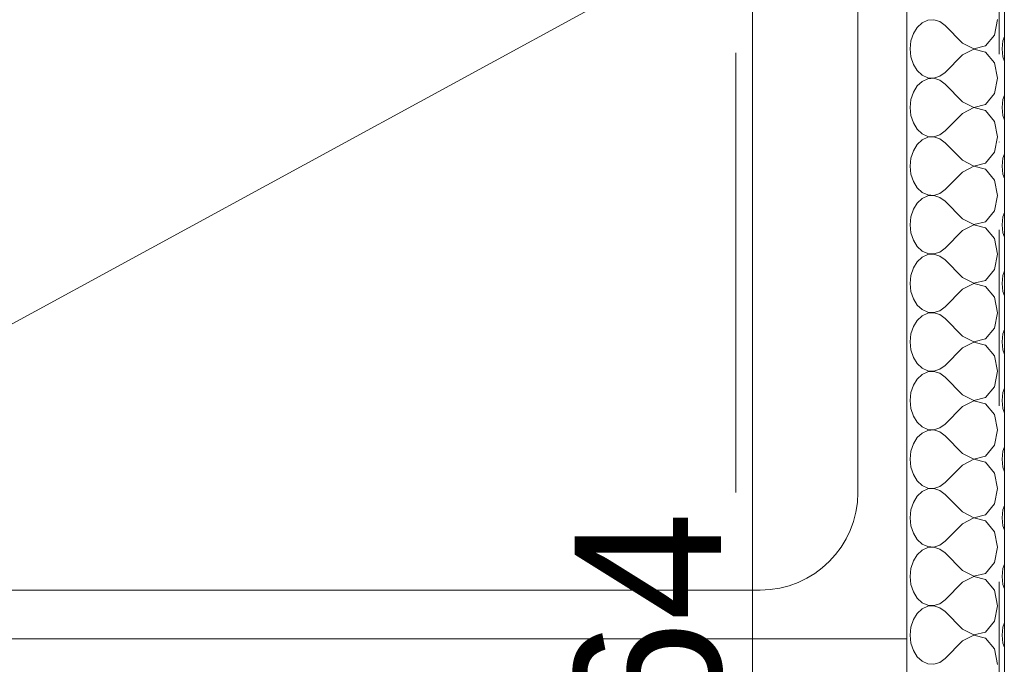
# Model space of a CAD drawing. Header units: millimetres. Extents: x 100377 to 152816, y -1988 to 13902.
# Tile 22 of 58: x 130469 to 131478, y 2551 to 3211. Entities that reach past the tile are written whole.
import ezdxf

# ---------------------------------------------------------------- set-up
doc = ezdxf.new("R2010")
doc.units = ezdxf.units.MM
doc.header["$MEASUREMENT"] = 0
doc.linetypes.add('Kropki i Kreski', pattern=[360, 180, -90, 0, -90])
doc.layers.add('Nowe_0', color=7, linetype='Continuous')
doc.layers.add('Nowe_299-A Wymiary Opisy', color=7, linetype='Continuous')
for name, color, linetype, lineweight in [('Nowe_0_Nr_pióra__1', 7, 'Continuous', 13), ('Nowe_0_Nr_pióra__2', 251, 'Continuous', 13), ('Nowe_299-A Wymiary Opisy_Nr_pióra__1', 7, 'Continuous', 13), ('Nowe_299-A Wymiary Opisy_Nr_pióra__21', 7, 'Continuous', 25), ('Nowe_810-G Ogólne_Nr_pióra__1', 7, 'Continuous', 13)]:
    doc.layers.add(name, color=color, linetype=linetype, lineweight=lineweight)
doc.styles.add('STYL_AUTOMATYCZNY_1', font='txt')
doc.dimstyles.new('STYL_AUTOMATYCZNY__4', dxfattribs={"dimtxt": 150, "dimasz": 47.5, "dimexe": 0.18, "dimexo": 300, "dimgap": 0.09, "dimtad": 1, "dimdec": 0, "dimlfac": 0.1, "dimzin": 0, "dimdsep": 46, "dimtxsty": 'STYL_AUTOMATYCZNY_1', "dimblk": 'ARROWHEAD_2', "dimblk1": 'ARROWHEAD_2', "dimblk2": 'ARROWHEAD_2', "dimcen": 0.09, "dimclrd": 7, "dimclre": 7, "dimclrt": 7, "dimadec": 1, "dimazin": 0, "dimtfac": 1, "dimtdec": 4, "dimtmove": 0, "dimatfit": 3, "dimfxl": 0, "dimtolj": 1, "dimtzin": 0, "dimarcsym": 0})

# ---------------------------------------------------------------- blocks, each defined once
blk = doc.blocks.new('*X14')
at = {"layer": 'Nowe_0_Nr_pióra__1', "color": 7, "linetype": 'Continuous', "lineweight": 13}
for p, q in [((131393.6, 3207.8), (131388.5, 3203.1)), ((131399.5, 3210.5), (131393.6, 3207.8)), ((131405.6, 3210.9), (131399.5, 3210.5)), ((131411.7, 3209), (131405.6, 3210.9)), ((131417.1, 3205), (131411.7, 3209)), ((131467.5, 3195.2), (131470.8, 3211)), ((131384.6, 3196.8), (131382.1, 3189.2)), ((131388.5, 3203.1), (131384.6, 3196.8)), ((131435, 3187), (131417.1, 3205)), ((131382.1, 3189.2), (131381.2, 3181)), ((131435, 3187), (131446.4, 3181.1)), ((131458.4, 3184.1), (131467.5, 3195.2)), ((131476.2, 3189.2), (131475.3, 3181)), ((131477.7, 3193.7), (131476.2, 3189.2)), ((131381.2, 3181), (131382.1, 3172.8)), ((131446.4, 3180.9), (131435, 3175)), ((131446.4, 3181.1), (131458.4, 3184.1)), ((131458.4, 3177.8), (131446.4, 3180.9)), ((131467.5, 3166.8), (131458.4, 3177.8)), ((131475.3, 3181), (131476.2, 3172.8)), ((131382.1, 3172.8), (131384.6, 3165.2)), ((131435, 3175), (131417.1, 3157)), ((131470.8, 3151), (131467.5, 3166.8)), ((131476.2, 3172.8), (131477.7, 3168.2)), ((131384.6, 3165.2), (131388.5, 3158.8)), ((131388.5, 3158.8), (131393.6, 3154.1)), ((131411.7, 3153), (131417.1, 3157)), ((131393.6, 3147.8), (131388.5, 3143.1)), ((131393.6, 3154.1), (131399.5, 3151.5)), ((131399.5, 3150.5), (131393.6, 3147.8)), ((131399.5, 3151.5), (131405.6, 3151.1)), ((131405.6, 3150.9), (131399.5, 3150.5)), ((131405.6, 3151.1), (131411.7, 3153)), ((131411.7, 3149), (131405.6, 3150.9)), ((131417.1, 3145), (131411.7, 3149)), ((131467.5, 3135.2), (131470.8, 3151)), ((131384.6, 3136.8), (131382.1, 3129.2)), ((131388.5, 3143.1), (131384.6, 3136.8)), ((131435, 3127), (131417.1, 3145)), ((131382.1, 3129.2), (131381.2, 3121)), ((131435, 3127), (131446.4, 3121.1)), ((131458.4, 3124.1), (131467.5, 3135.2)), ((131476.2, 3129.2), (131475.3, 3121)), ((131477.7, 3133.7), (131476.2, 3129.2)), ((131381.2, 3121), (131382.1, 3112.8)), ((131446.4, 3120.9), (131435, 3115)), ((131446.4, 3121.1), (131458.4, 3124.1)), ((131458.4, 3117.8), (131446.4, 3120.9)), ((131467.5, 3106.8), (131458.4, 3117.8)), ((131475.3, 3121), (131476.2, 3112.8)), ((131382.1, 3112.8), (131384.6, 3105.2)), ((131435, 3115), (131417.1, 3097)), ((131470.8, 3091), (131467.5, 3106.8)), ((131476.2, 3112.8), (131477.7, 3108.2)), ((131384.6, 3105.2), (131388.5, 3098.8)), ((131388.5, 3098.8), (131393.6, 3094.1)), ((131411.7, 3093), (131417.1, 3097)), ((131393.6, 3087.8), (131388.5, 3083.1)), ((131393.6, 3094.1), (131399.5, 3091.5)), ((131399.5, 3090.5), (131393.6, 3087.8)), ((131399.5, 3091.5), (131405.6, 3091.1)), ((131405.6, 3090.9), (131399.5, 3090.5)), ((131405.6, 3091.1), (131411.7, 3093)), ((131411.7, 3089), (131405.6, 3090.9)), ((131417.1, 3085), (131411.7, 3089)), ((131467.5, 3075.2), (131470.8, 3091)), ((131384.6, 3076.8), (131382.1, 3069.2)), ((131388.5, 3083.1), (131384.6, 3076.8)), ((131435, 3067), (131417.1, 3085)), ((131458.4, 3064.1), (131467.5, 3075.2)), ((131382.1, 3069.2), (131381.2, 3061)), ((131435, 3067), (131446.4, 3061.1)), ((131476.2, 3069.2), (131475.3, 3061)), ((131477.7, 3073.7), (131476.2, 3069.2)), ((131381.2, 3061), (131382.1, 3052.8)), ((131435, 3055), (131417.1, 3037)), ((131446.4, 3060.9), (131435, 3055)), ((131446.4, 3061.1), (131458.4, 3064.1)), ((131458.4, 3057.8), (131446.4, 3060.9)), ((131467.5, 3046.8), (131458.4, 3057.8)), ((131475.3, 3061), (131476.2, 3052.8)), ((131382.1, 3052.8), (131384.6, 3045.2)), ((131384.6, 3045.2), (131388.5, 3038.8)), ((131470.8, 3031), (131467.5, 3046.8)), ((131476.2, 3052.8), (131477.7, 3048.2)), ((131388.5, 3038.8), (131393.6, 3034.1)), ((131411.7, 3033), (131417.1, 3037)), ((131393.6, 3027.8), (131388.5, 3023.1)), ((131393.6, 3034.1), (131399.5, 3031.5)), ((131399.5, 3030.5), (131393.6, 3027.8)), ((131399.5, 3031.5), (131405.6, 3031.1)), ((131405.6, 3030.9), (131399.5, 3030.5)), ((131405.6, 3031.1), (131411.7, 3033)), ((131411.7, 3029), (131405.6, 3030.9)), ((131417.1, 3025), (131411.7, 3029)), ((131435, 3007), (131417.1, 3025)), ((131467.5, 3015.2), (131470.8, 3031)), ((131384.6, 3016.8), (131382.1, 3009.2)), ((131388.5, 3023.1), (131384.6, 3016.8)), ((131458.4, 3004.1), (131467.5, 3015.2)), ((131382.1, 3009.2), (131381.2, 3001)), ((131435, 3007), (131446.4, 3001.1)), ((131476.2, 3009.2), (131475.3, 3001)), ((131477.7, 3013.7), (131476.2, 3009.2)), ((131381.2, 3001), (131382.1, 2992.8)), ((131435, 2995), (131417.1, 2977)), ((131446.4, 3000.9), (131435, 2995)), ((131446.4, 3001.1), (131458.4, 3004.1)), ((131458.4, 2997.8), (131446.4, 3000.9)), ((131467.5, 2986.8), (131458.4, 2997.8)), ((131475.3, 3001), (131476.2, 2992.8)), ((131382.1, 2992.8), (131384.6, 2985.2)), ((131384.6, 2985.2), (131388.5, 2978.8)), ((131470.8, 2971), (131467.5, 2986.8)), ((131476.2, 2992.8), (131477.7, 2988.2)), ((131388.5, 2978.8), (131393.6, 2974.1)), ((131411.7, 2973), (131417.1, 2977)), ((131393.6, 2967.8), (131388.5, 2963.1)), ((131393.6, 2974.1), (131399.5, 2971.5)), ((131399.5, 2970.5), (131393.6, 2967.8)), ((131399.5, 2971.5), (131405.6, 2971.1)), ((131405.6, 2970.9), (131399.5, 2970.5)), ((131405.6, 2971.1), (131411.7, 2973)), ((131411.7, 2969), (131405.6, 2970.9)), ((131417.1, 2965), (131411.7, 2969)), ((131435, 2947), (131417.1, 2965)), ((131467.5, 2955.2), (131470.8, 2971)), ((131384.6, 2956.8), (131382.1, 2949.2)), ((131388.5, 2963.1), (131384.6, 2956.8)), ((131458.4, 2944.1), (131467.5, 2955.2)), ((131382.1, 2949.2), (131381.2, 2941)), ((131435, 2947), (131446.4, 2941.1)), ((131446.4, 2941.1), (131458.4, 2944.1)), ((131476.2, 2949.2), (131475.3, 2941)), ((131477.7, 2953.7), (131476.2, 2949.2)), ((131381.2, 2941), (131382.1, 2932.8)), ((131435, 2935), (131417.1, 2917)), ((131446.4, 2940.9), (131435, 2935)), ((131458.4, 2937.8), (131446.4, 2940.9)), ((131467.5, 2926.8), (131458.4, 2937.8)), ((131475.3, 2941), (131476.2, 2932.8)), ((131382.1, 2932.8), (131384.6, 2925.2)), ((131384.6, 2925.2), (131388.5, 2918.8)), ((131470.8, 2911), (131467.5, 2926.8)), ((131476.2, 2932.8), (131477.7, 2928.2)), ((131388.5, 2918.8), (131393.6, 2914.1)), ((131393.6, 2914.1), (131399.5, 2911.5)), ((131411.7, 2913), (131417.1, 2917)), ((131393.6, 2907.8), (131388.5, 2903.1)), ((131399.5, 2910.5), (131393.6, 2907.8)), ((131399.5, 2911.5), (131405.6, 2911.1)), ((131405.6, 2910.9), (131399.5, 2910.5)), ((131405.6, 2911.1), (131411.7, 2913)), ((131411.7, 2909), (131405.6, 2910.9)), ((131417.1, 2905), (131411.7, 2909)), ((131435, 2887), (131417.1, 2905)), ((131467.5, 2895.2), (131470.8, 2911)), ((131384.6, 2896.8), (131382.1, 2889.2)), ((131388.5, 2903.1), (131384.6, 2896.8)), ((131458.4, 2884.1), (131467.5, 2895.2)), ((131477.7, 2893.7), (131476.2, 2889.2)), ((131382.1, 2889.2), (131381.2, 2881)), ((131435, 2887), (131446.4, 2881.1)), ((131446.4, 2881.1), (131458.4, 2884.1)), ((131476.2, 2889.2), (131475.3, 2881)), ((131381.2, 2881), (131382.1, 2872.8)), ((131435, 2875), (131417.1, 2857)), ((131446.4, 2880.9), (131435, 2875)), ((131458.4, 2877.8), (131446.4, 2880.9)), ((131467.5, 2866.8), (131458.4, 2877.8)), ((131475.3, 2881), (131476.2, 2872.8)), ((131382.1, 2872.8), (131384.6, 2865.2)), ((131384.6, 2865.2), (131388.5, 2858.8)), ((131470.8, 2851), (131467.5, 2866.8)), ((131476.2, 2872.8), (131477.7, 2868.2)), ((131388.5, 2858.8), (131393.6, 2854.1)), ((131393.6, 2854.1), (131399.5, 2851.5)), ((131411.7, 2853), (131417.1, 2857)), ((131393.6, 2847.8), (131388.5, 2843.1)), ((131399.5, 2850.5), (131393.6, 2847.8)), ((131399.5, 2851.5), (131405.6, 2851.1)), ((131405.6, 2850.9), (131399.5, 2850.5)), ((131405.6, 2851.1), (131411.7, 2853)), ((131411.7, 2849), (131405.6, 2850.9)), ((131417.1, 2845), (131411.7, 2849)), ((131435, 2827), (131417.1, 2845)), ((131467.5, 2835.2), (131470.8, 2851)), ((131384.6, 2836.8), (131382.1, 2829.2)), ((131388.5, 2843.1), (131384.6, 2836.8)), ((131458.4, 2824.1), (131467.5, 2835.2)), ((131477.7, 2833.7), (131476.2, 2829.2)), ((131382.1, 2829.2), (131381.2, 2821)), ((131435, 2827), (131446.4, 2821.1)), ((131446.4, 2821.1), (131458.4, 2824.1)), ((131476.2, 2829.2), (131475.3, 2821)), ((131381.2, 2821), (131382.1, 2812.8)), ((131435, 2815), (131417.1, 2797)), ((131446.4, 2820.9), (131435, 2815)), ((131458.4, 2817.8), (131446.4, 2820.9)), ((131467.5, 2806.8), (131458.4, 2817.8)), ((131475.3, 2821), (131476.2, 2812.8)), ((131382.1, 2812.8), (131384.6, 2805.2)), ((131384.6, 2805.2), (131388.5, 2798.8)), ((131470.8, 2791), (131467.5, 2806.8)), ((131476.2, 2812.8), (131477.7, 2808.2)), ((131388.5, 2798.8), (131393.6, 2794.1)), ((131393.6, 2794.1), (131399.5, 2791.5)), ((131405.6, 2791.1), (131411.7, 2793)), ((131411.7, 2793), (131417.1, 2797)), ((131388.5, 2783.1), (131384.6, 2776.8)), ((131393.6, 2787.8), (131388.5, 2783.1)), ((131399.5, 2790.5), (131393.6, 2787.8)), ((131399.5, 2791.5), (131405.6, 2791.1)), ((131405.6, 2790.9), (131399.5, 2790.5)), ((131411.7, 2789), (131405.6, 2790.9)), ((131417.1, 2785), (131411.7, 2789)), ((131435, 2767), (131417.1, 2785)), ((131467.5, 2775.2), (131470.8, 2791)), ((131384.6, 2776.8), (131382.1, 2769.2)), ((131458.4, 2764.1), (131467.5, 2775.2)), ((131477.7, 2773.7), (131476.2, 2769.2)), ((131382.1, 2769.2), (131381.2, 2761)), ((131435, 2767), (131446.4, 2761.1)), ((131446.4, 2761.1), (131458.4, 2764.1)), ((131476.2, 2769.2), (131475.3, 2761)), ((131381.2, 2761), (131382.1, 2752.8)), ((131382.1, 2752.8), (131384.6, 2745.2)), ((131435, 2755), (131417.1, 2737)), ((131446.4, 2760.9), (131435, 2755)), ((131458.4, 2757.8), (131446.4, 2760.9)), ((131467.5, 2746.8), (131458.4, 2757.8)), ((131475.3, 2761), (131476.2, 2752.8)), ((131476.2, 2752.8), (131477.7, 2748.2)), ((131384.6, 2745.2), (131388.5, 2738.8)), ((131470.8, 2731), (131467.5, 2746.8)), ((131388.5, 2738.8), (131393.6, 2734.1)), ((131393.6, 2734.1), (131399.5, 2731.5)), ((131405.6, 2731.1), (131411.7, 2733)), ((131411.7, 2733), (131417.1, 2737)), ((131388.5, 2723.1), (131384.6, 2716.8)), ((131393.6, 2727.8), (131388.5, 2723.1)), ((131399.5, 2730.5), (131393.6, 2727.8)), ((131399.5, 2731.5), (131405.6, 2731.1)), ((131405.6, 2730.9), (131399.5, 2730.5)), ((131411.7, 2729), (131405.6, 2730.9)), ((131417.1, 2725), (131411.7, 2729)), ((131435, 2707), (131417.1, 2725)), ((131467.5, 2715.2), (131470.8, 2731)), ((131384.6, 2716.8), (131382.1, 2709.2)), ((131458.4, 2704.1), (131467.5, 2715.2)), ((131477.7, 2713.7), (131476.2, 2709.2)), ((131382.1, 2709.2), (131381.2, 2701)), ((131435, 2707), (131446.4, 2701.1)), ((131446.4, 2701.1), (131458.4, 2704.1)), ((131476.2, 2709.2), (131475.3, 2701)), ((131381.2, 2701), (131382.1, 2692.8)), ((131382.1, 2692.8), (131384.6, 2685.2)), ((131435, 2695), (131417.1, 2677)), ((131446.4, 2700.9), (131435, 2695)), ((131458.4, 2697.8), (131446.4, 2700.9)), ((131467.5, 2686.8), (131458.4, 2697.8)), ((131475.3, 2701), (131476.2, 2692.8)), ((131476.2, 2692.8), (131477.7, 2688.2)), ((131384.6, 2685.2), (131388.5, 2678.8)), ((131470.8, 2671), (131467.5, 2686.8)), ((131388.5, 2678.8), (131393.6, 2674.1)), ((131393.6, 2674.1), (131399.5, 2671.5)), ((131405.6, 2671.1), (131411.7, 2673)), ((131411.7, 2673), (131417.1, 2677)), ((131388.5, 2663.1), (131384.6, 2656.8)), ((131393.6, 2667.8), (131388.5, 2663.1)), ((131399.5, 2670.5), (131393.6, 2667.8)), ((131399.5, 2671.5), (131405.6, 2671.1)), ((131405.6, 2670.9), (131399.5, 2670.5)), ((131411.7, 2669), (131405.6, 2670.9)), ((131417.1, 2665), (131411.7, 2669)), ((131435, 2647), (131417.1, 2665)), ((131467.5, 2655.2), (131470.8, 2671)), ((131384.6, 2656.8), (131382.1, 2649.2)), ((131458.4, 2644.1), (131467.5, 2655.2)), ((131477.7, 2653.7), (131476.2, 2649.2)), ((131382.1, 2649.2), (131381.2, 2641)), ((131435, 2647), (131446.4, 2641.1)), ((131446.4, 2641.1), (131458.4, 2644.1)), ((131476.2, 2649.2), (131475.3, 2641)), ((131381.2, 2641), (131382.1, 2632.8)), ((131382.1, 2632.8), (131384.6, 2625.2)), ((131435, 2635), (131417.1, 2617)), ((131446.4, 2640.9), (131435, 2635)), ((131458.4, 2637.8), (131446.4, 2640.9)), ((131467.5, 2626.8), (131458.4, 2637.8)), ((131475.3, 2641), (131476.2, 2632.8)), ((131476.2, 2632.8), (131477.7, 2628.2)), ((131384.6, 2625.2), (131388.5, 2618.8)), ((131470.8, 2611), (131467.5, 2626.8)), ((131388.5, 2618.8), (131393.6, 2614.1)), ((131393.6, 2614.1), (131399.5, 2611.5)), ((131399.5, 2611.5), (131405.6, 2611.1)), ((131405.6, 2611.1), (131411.7, 2613)), ((131411.7, 2613), (131417.1, 2617)), ((131388.5, 2603.1), (131384.6, 2596.8)), ((131393.6, 2607.8), (131388.5, 2603.1)), ((131399.5, 2610.5), (131393.6, 2607.8)), ((131405.6, 2610.9), (131399.5, 2610.5)), ((131411.7, 2609), (131405.6, 2610.9)), ((131417.1, 2605), (131411.7, 2609)), ((131435, 2587), (131417.1, 2605)), ((131467.5, 2595.2), (131470.8, 2611)), ((131384.6, 2596.8), (131382.1, 2589.2)), ((131458.4, 2584.1), (131467.5, 2595.2)), ((131477.7, 2593.7), (131476.2, 2589.2)), ((131382.1, 2589.2), (131381.2, 2581)), ((131435, 2587), (131446.4, 2581.1)), ((131446.4, 2581.1), (131458.4, 2584.1)), ((131476.2, 2589.2), (131475.3, 2581)), ((131381.2, 2581), (131382.1, 2572.8)), ((131382.1, 2572.8), (131384.6, 2565.2)), ((131435, 2575), (131417.1, 2557)), ((131446.4, 2580.9), (131435, 2575)), ((131458.4, 2577.8), (131446.4, 2580.9)), ((131467.5, 2566.8), (131458.4, 2577.8)), ((131475.3, 2581), (131476.2, 2572.8)), ((131476.2, 2572.8), (131477.7, 2568.2)), ((131384.6, 2565.2), (131388.5, 2558.8)), ((131470.8, 2551), (131467.5, 2566.8)), ((131388.5, 2558.8), (131393.6, 2554.1)), ((131393.6, 2554.1), (131399.5, 2551.5)), ((131399.5, 2551.5), (131405.6, 2551.1)), ((131405.6, 2551.1), (131411.7, 2553)), ((131411.7, 2553), (131417.1, 2557))]:
    blk.add_line(p, q, dxfattribs=at)
blk = doc.blocks.new('Wypełnienie_7_1', base_point=(0, 0))
at = {"layer": 'Nowe_0_Nr_pióra__1', "color": 7, "linetype": 'Continuous', "lineweight": 13, "flags": 128}
blk.add_lwpolyline([(131477.7, 3477), (131377.7, 3477), (131377.7, 1590.4), (131477.7, 1590.4)], close=True, dxfattribs=at)
at = {"layer": 'Nowe_0_Nr_pióra__1', "color": 7, "linetype": 'Continuous', "lineweight": 13}
blk.add_blockref('*X14', (0, 0), dxfattribs=at)
blk = doc.blocks.new('Brodzik prysznicowy 24')
at = {"layer": 'Nowe_0_Nr_pióra__2', "color": 251, "linetype": 'Continuous', "lineweight": 13}
for p, q in [((1232.8, 850), (150, 850)), ((50, 750), (50, 150)), ((175, 300), (175, 750)), ((285.3, 233.8), (1232.8, 750))]:
    blk.add_line(p, q, dxfattribs=at)
at = {"layer": 'Nowe_0_Nr_pióra__2', "color": 251, "linetype": 'Continuous', "lineweight": 13, "flags": 128}
blk.add_lwpolyline([(1382.8, 0), (1382.8, 900), (0, 900), (0, 0)], close=True, dxfattribs=at)
at = {"layer": 'Nowe_0_Nr_pióra__2', "color": 251, "linetype": 'Continuous', "lineweight": 13}
blk.add_arc((150, 750), 100, 90, 180, dxfattribs=at)
blk = doc.blocks.new('*D188')
at = {"layer": 'Nowe_299-A Wymiary Opisy_Nr_pióra__1', "color": 7, "linetype": 'Continuous', "lineweight": 13}
for p, q in [((131266.6, 3477), (131118.5, 3477)), ((131219.7, 1837), (131219.7, 3477)), ((131266.6, 1837), (131172.9, 1837))]:
    blk.add_line(p, q, dxfattribs=at)
at = {"layer": 'Nowe_299-A Wymiary Opisy_Nr_pióra__21', "color": 7, "linetype": 'Continuous', "lineweight": 25}
for p, q in [((131188.5, 3495.1), (131251, 3459)), ((131188.5, 1855.1), (131251, 1819))]:
    blk.add_line(p, q, dxfattribs=at)
at = {"layer": 'Nowe_299-A Wymiary Opisy_Nr_pióra__1', "color": 7, "lineweight": 13, "char_height": 150, "attachment_point": 7, "rotation": 90, "style": 'STYL_AUTOMATYCZNY_1'}
for s, insert in [('{\\A1;10}', (131189.7, 3231.3)), ('{\\A1;164}', (131189.7, 2372.5))]:
    blk.add_mtext(s, dxfattribs=dict(at, insert=insert))
blk = doc.blocks.new('ARROWHEAD_2')
at = {"color": 0, "linetype": 'Continuous', "lineweight": 0}
for p, q in [((-0.378, -0.655), (0.378, 0.655)), ((0, 0), (-1, 0))]:
    blk.add_line(p, q, dxfattribs=at)

msp = doc.modelspace()

# ---------------------------------------------------------------- linework, layer by layer
at = {"layer": 'Nowe_810-G Ogólne_Nr_pióra__1', "color": 7, "linetype": 'Kropki i Kreski', "lineweight": 13}
msp.add_lwpolyline([(131472.4, 13438.6), (131472.4, -1524.9)], dxfattribs=at)
at = {"layer": 'Nowe_810-G Ogólne_Nr_pióra__1', "color": 7, "linetype": 'Continuous', "lineweight": 13}
msp.add_lwpolyline([(131477.7, 3059.7), (131477.7, 1539)], dxfattribs=at)

# ---------------------------------------------------------------- block references
at = {"layer": 'Nowe_0', "color": 7, "linetype": 'Continuous', "lineweight": 13, "zscale": 1000, "rotation": 180}
msp.add_blockref('Brodzik prysznicowy 24', (131377.7, 3477), dxfattribs=at)
at = {"layer": 'Nowe_0_Nr_pióra__1', "color": 7, "linetype": 'Continuous', "lineweight": 13}
msp.add_blockref('Wypełnienie_7_1', (0, 0), dxfattribs=at)

# ---------------------------------------------------------------- dimensions: what is measured, and where the dimension line sits
at = {"layer": 'Nowe_299-A Wymiary Opisy', "color": 7, "linetype": 'Continuous', "lineweight": 13}
dim = msp.add_linear_dim(base=(131219.7, 3477), p1=(131124.9, 1837), p2=(130818.5, 3477), angle=90, dimstyle='STYL_AUTOMATYCZNY__4', dxfattribs=at)
dim.commit()
dim.dimension.update_dxf_attribs({"geometry": '*D188', "text_midpoint": (131114.7, 2544), "dimtype": 160, "text_rotation": 90})

doc.saveas('drawing.dxf')
